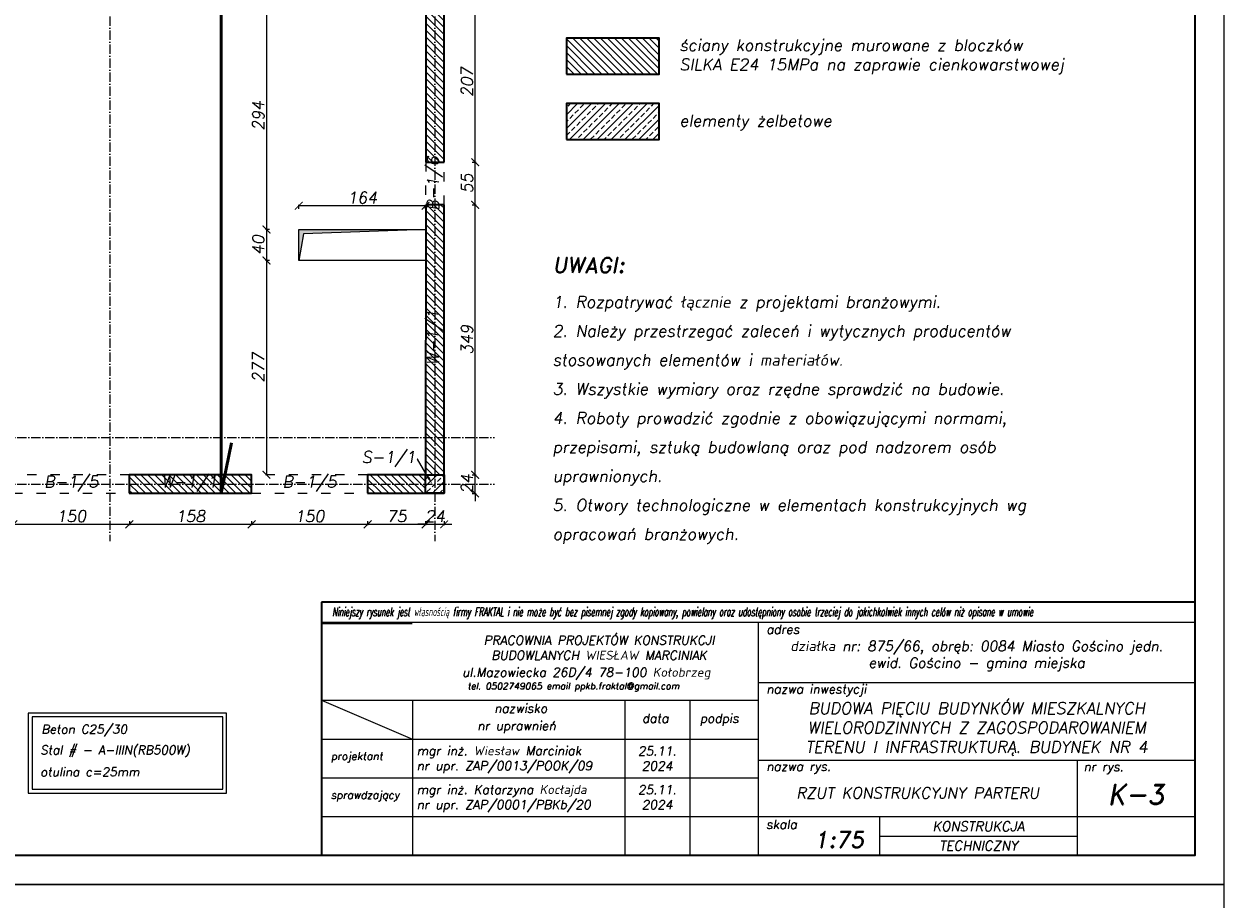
# Model space of a CAD drawing. Header units: millimetres. Extents: x 295948 to 312016, y 6878 to 18016.
# Tile 20 of 252: x 297547 to 299098, y 11314 to 12446. Entities that reach past the tile are written whole.
import ezdxf
from ezdxf import colors
from ezdxf.entities.mleader import LeaderData, LeaderLine
from ezdxf.math import Vec2, Vec3

# ---------------------------------------------------------------- set-up
doc = ezdxf.new("R2010")
doc.units = ezdxf.units.MM
doc.linetypes.add('ACAD_ISO03W100', pattern=[30, 12, -18])
doc.linetypes.add('ACAD_ISO10W100', pattern=[18, 12, -3, 0, -3])
for name, color, linetype, lineweight in [('konstrukcja', 3, 'Continuous', 35), ('konstrukcja fundamenty', 6, 'ACAD_ISO10W100', 35), ('konstrukcja wymiary', 1, 'Continuous', 13), ('kreskowanie', 253, 'Continuous', 0), ('linie widok', 2, 'Continuous', 18), ('opisy', 2, 'Continuous', 18), ('osie', 5, 'ACAD_ISO10W100', 13), ('zbrojenie', 4, 'Continuous', 50)]:
    doc.layers.add(name, color=color, linetype=linetype, lineweight=lineweight)
doc.layers.add('przerywane', color=6, linetype='ACAD_ISO03W100')
doc.layers.add('tabelka', color=5, linetype='Continuous')
doc.styles.add('KONSTRUKCJA', font='romand.shx', dxfattribs={"oblique": 10})
doc.styles.add('mój opis', font='romand.shx', dxfattribs={"oblique": 20})
doc.styles.get("Standard").update_dxf_attribs({"font": 'romand.shx', "oblique": 10})
doc.dimstyles.new('175', dxfattribs={"dimtxt": 15, "dimasz": 10, "dimexe": 1.25, "dimexo": 0.625, "dimgap": 3, "dimtad": 1, "dimdec": 0, "dimrnd": 0.5, "dimtxsty": 'KONSTRUKCJA', "dimblk": 'ARCHTICK', "dimcen": 2.5, "dimadec": 0, "dimazin": 0, "dimtfac": 1, "dimtdec": 0, "dimtix": 1, "dimtmove": 0, "dimatfit": 3, "dimfxl": 4, "dimfxlon": 1, "dimarcsym": 0})

# ---------------------------------------------------------------- blocks, each defined once
blk = doc.blocks.new('_ArchTick')
at = {"color": 0, "linetype": 'ByBlock', "lineweight": 13, "const_width": 0.15}
blk.add_lwpolyline([(-0.5, -0.5), (0.5, 0.5)], dxfattribs=at)
blk = doc.blocks.new('*D52')
at = {"layer": 'Defpoints', "color": 0, "transparency": 16777216}
for p in [(297533.4, 11838.8), (297683.4, 11838.8), (297683.4, 11798.8)]:
    blk.add_point(p, dxfattribs=at)
at = {"layer": 'konstrukcja wymiary', "color": 0, "lineweight": -2, "transparency": 16777216}
for p, q in [((297533.4, 11802.8), (297533.4, 11797.6)), ((297533.4, 11798.8), (297683.4, 11798.8)), ((297683.4, 11802.8), (297683.4, 11797.6))]:
    blk.add_line(p, q, dxfattribs=at)
at = {"layer": 'konstrukcja wymiary', "color": 0, "lineweight": -2, "transparency": 16777216, "xscale": 10, "yscale": 10, "zscale": 10, "rotation": 180}
blk.add_blockref('_ArchTick', (297533.4, 11798.8), dxfattribs=at)
at = {"layer": 'konstrukcja wymiary', "color": 0, "lineweight": -2, "transparency": 16777216, "xscale": 10, "yscale": 10, "zscale": 10}
blk.add_blockref('_ArchTick', (297683.4, 11798.8), dxfattribs=at)
at = {"layer": 'konstrukcja wymiary', "color": 0, "transparency": 16777216, "insert": (297608.4, 11809.3), "char_height": 15, "attachment_point": 5, "style": 'KONSTRUKCJA'}
blk.add_mtext('150', dxfattribs=at)
blk = doc.blocks.new('*D53')
at = {"layer": 'Defpoints', "color": 0, "transparency": 16777216}
for p in [(297683.4, 11838.8), (297841.4, 11838.8), (297841.4, 11798.8)]:
    blk.add_point(p, dxfattribs=at)
at = {"layer": 'konstrukcja wymiary', "color": 0, "lineweight": -2, "transparency": 16777216}
for p, q in [((297683.4, 11802.8), (297683.4, 11797.6)), ((297683.4, 11798.8), (297841.4, 11798.8)), ((297841.4, 11802.8), (297841.4, 11797.6))]:
    blk.add_line(p, q, dxfattribs=at)
at = {"layer": 'konstrukcja wymiary', "color": 0, "lineweight": -2, "transparency": 16777216, "xscale": 10, "yscale": 10, "zscale": 10, "rotation": 180}
blk.add_blockref('_ArchTick', (297683.4, 11798.8), dxfattribs=at)
at = {"layer": 'konstrukcja wymiary', "color": 0, "lineweight": -2, "transparency": 16777216, "xscale": 10, "yscale": 10, "zscale": 10}
blk.add_blockref('_ArchTick', (297841.4, 11798.8), dxfattribs=at)
at = {"layer": 'konstrukcja wymiary', "color": 0, "transparency": 16777216, "insert": (297762.4, 11809.3), "char_height": 15, "attachment_point": 5, "style": 'KONSTRUKCJA'}
blk.add_mtext('158', dxfattribs=at)
blk = doc.blocks.new('*D54')
at = {"layer": 'Defpoints', "color": 0, "transparency": 16777216}
for p in [(297841.4, 11838.8), (297991.4, 11838.8), (297991.4, 11798.8)]:
    blk.add_point(p, dxfattribs=at)
at = {"layer": 'konstrukcja wymiary', "color": 0, "lineweight": -2, "transparency": 16777216}
for p, q in [((297841.4, 11802.8), (297841.4, 11797.6)), ((297841.4, 11798.8), (297991.4, 11798.8)), ((297991.4, 11802.8), (297991.4, 11797.6))]:
    blk.add_line(p, q, dxfattribs=at)
at = {"layer": 'konstrukcja wymiary', "color": 0, "lineweight": -2, "transparency": 16777216, "xscale": 10, "yscale": 10, "zscale": 10, "rotation": 180}
blk.add_blockref('_ArchTick', (297841.4, 11798.8), dxfattribs=at)
at = {"layer": 'konstrukcja wymiary', "color": 0, "lineweight": -2, "transparency": 16777216, "xscale": 10, "yscale": 10, "zscale": 10}
blk.add_blockref('_ArchTick', (297991.4, 11798.8), dxfattribs=at)
at = {"layer": 'konstrukcja wymiary', "color": 0, "transparency": 16777216, "insert": (297916.4, 11809.3), "char_height": 15, "attachment_point": 5, "style": 'KONSTRUKCJA'}
blk.add_mtext('150', dxfattribs=at)
blk = doc.blocks.new('*D55')
at = {"layer": 'Defpoints', "color": 0, "transparency": 16777216}
for p in [(297991.4, 11838.8), (298066.4, 11838.8), (298066.4, 11798.8)]:
    blk.add_point(p, dxfattribs=at)
at = {"layer": 'konstrukcja wymiary', "color": 0, "lineweight": -2, "transparency": 16777216}
for p, q in [((297991.4, 11802.8), (297991.4, 11797.6)), ((297991.4, 11798.8), (298066.4, 11798.8)), ((298066.4, 11802.8), (298066.4, 11797.6))]:
    blk.add_line(p, q, dxfattribs=at)
at = {"layer": 'konstrukcja wymiary', "color": 0, "lineweight": -2, "transparency": 16777216, "xscale": 10, "yscale": 10, "zscale": 10, "rotation": 180}
blk.add_blockref('_ArchTick', (297991.4, 11798.8), dxfattribs=at)
at = {"layer": 'konstrukcja wymiary', "color": 0, "lineweight": -2, "transparency": 16777216, "xscale": 10, "yscale": 10, "zscale": 10}
blk.add_blockref('_ArchTick', (298066.4, 11798.8), dxfattribs=at)
at = {"layer": 'konstrukcja wymiary', "color": 0, "transparency": 16777216, "insert": (298028.9, 11809.3), "char_height": 15, "attachment_point": 5, "style": 'KONSTRUKCJA'}
blk.add_mtext('75', dxfattribs=at)
blk = doc.blocks.new('*D56')
at = {"layer": 'Defpoints', "color": 0, "transparency": 16777216}
for p in [(298066.4, 11838.8), (298090.4, 11838.8), (298090.4, 11798.8)]:
    blk.add_point(p, dxfattribs=at)
at = {"layer": 'konstrukcja wymiary', "color": 0, "lineweight": -2, "transparency": 16777216}
for p, q in [((298066.4, 11798.8), (298056.4, 11798.8)), ((298066.4, 11802.8), (298066.4, 11797.6)), ((298066.4, 11798.8), (298090.4, 11798.8)), ((298090.4, 11802.8), (298090.4, 11797.6)), ((298090.4, 11798.8), (298100.4, 11798.8))]:
    blk.add_line(p, q, dxfattribs=at)
at = {"layer": 'konstrukcja wymiary', "color": 0, "lineweight": -2, "transparency": 16777216, "xscale": 10, "yscale": 10, "zscale": 10}
blk.add_blockref('_ArchTick', (298066.4, 11798.8), dxfattribs=at)
at = {"layer": 'konstrukcja wymiary', "color": 0, "lineweight": -2, "transparency": 16777216, "xscale": 10, "yscale": 10, "zscale": 10, "rotation": 180}
blk.add_blockref('_ArchTick', (298090.4, 11798.8), dxfattribs=at)
at = {"layer": 'konstrukcja wymiary', "color": 0, "transparency": 16777216, "insert": (298078.4, 11809.3), "char_height": 15, "attachment_point": 5, "style": 'KONSTRUKCJA'}
blk.add_mtext('24', dxfattribs=at)
blk = doc.blocks.new('*D57')
at = {"layer": 'Defpoints', "color": 0, "transparency": 16777216}
for p in [(298090.4, 11862.8), (298130.4, 11862.8), (298090.4, 11838.8)]:
    blk.add_point(p, dxfattribs=at)
at = {"layer": 'konstrukcja wymiary', "color": 0, "lineweight": -2, "transparency": 16777216}
for p, q in [((298130.4, 11862.8), (298130.4, 11872.8)), ((298126.4, 11862.8), (298131.6, 11862.8)), ((298130.4, 11838.8), (298130.4, 11862.8)), ((298126.4, 11838.8), (298131.6, 11838.8)), ((298130.4, 11838.8), (298130.4, 11828.8))]:
    blk.add_line(p, q, dxfattribs=at)
at = {"layer": 'konstrukcja wymiary', "color": 0, "lineweight": -2, "transparency": 16777216, "xscale": 10, "yscale": 10, "zscale": 10}
for p, rotation in [((298130.4, 11862.8), 270), ((298130.4, 11838.8), 90)]:
    blk.add_blockref('_ArchTick', p, dxfattribs=dict(at, rotation=rotation))
at = {"layer": 'konstrukcja wymiary', "color": 0, "transparency": 16777216, "insert": (298119.9, 11850.8), "char_height": 15, "attachment_point": 5, "rotation": 90, "style": 'KONSTRUKCJA'}
blk.add_mtext('24', dxfattribs=at)
blk = doc.blocks.new('*D58')
at = {"layer": 'Defpoints', "color": 0, "transparency": 16777216}
for p in [(298090.4, 12211.8), (298130.4, 12211.8), (298090.4, 11862.8)]:
    blk.add_point(p, dxfattribs=at)
at = {"layer": 'konstrukcja wymiary', "color": 0, "lineweight": -2, "transparency": 16777216}
for p, q in [((298126.4, 12211.8), (298131.6, 12211.8)), ((298130.4, 11862.8), (298130.4, 12211.8)), ((298126.4, 11862.8), (298131.6, 11862.8))]:
    blk.add_line(p, q, dxfattribs=at)
at = {"layer": 'konstrukcja wymiary', "color": 0, "lineweight": -2, "transparency": 16777216, "xscale": 10, "yscale": 10, "zscale": 10}
for p, rotation in [((298130.4, 12211.8), 90), ((298130.4, 11862.8), 270)]:
    blk.add_blockref('_ArchTick', p, dxfattribs=dict(at, rotation=rotation))
at = {"layer": 'konstrukcja wymiary', "color": 0, "transparency": 16777216, "insert": (298119.9, 12037.3), "char_height": 15, "attachment_point": 5, "rotation": 90, "style": 'KONSTRUKCJA'}
blk.add_mtext('349', dxfattribs=at)
blk = doc.blocks.new('*D59')
at = {"layer": 'Defpoints', "color": 0, "transparency": 16777216}
for p in [(298090.4, 12266.8), (298130.4, 12266.8), (298090.4, 12211.8)]:
    blk.add_point(p, dxfattribs=at)
at = {"layer": 'konstrukcja wymiary', "color": 0, "lineweight": -2, "transparency": 16777216}
for p, q in [((298126.4, 12266.8), (298131.6, 12266.8)), ((298130.4, 12211.8), (298130.4, 12266.8)), ((298126.4, 12211.8), (298131.6, 12211.8))]:
    blk.add_line(p, q, dxfattribs=at)
at = {"layer": 'konstrukcja wymiary', "color": 0, "lineweight": -2, "transparency": 16777216, "xscale": 10, "yscale": 10, "zscale": 10}
for p, rotation in [((298130.4, 12266.8), 90), ((298130.4, 12211.8), 270)]:
    blk.add_blockref('_ArchTick', p, dxfattribs=dict(at, rotation=rotation))
at = {"layer": 'konstrukcja wymiary', "color": 0, "transparency": 16777216, "insert": (298119.9, 12239.3), "char_height": 15, "attachment_point": 5, "rotation": 90, "style": 'KONSTRUKCJA'}
blk.add_mtext('55', dxfattribs=at)
blk = doc.blocks.new('*D60')
at = {"layer": 'Defpoints', "color": 0, "transparency": 16777216}
for p in [(298066.5, 12473.8), (298130.4, 12473.8), (298090.4, 12266.8)]:
    blk.add_point(p, dxfattribs=at)
at = {"layer": 'konstrukcja wymiary', "color": 0, "lineweight": -2, "transparency": 16777216}
for p, q in [((298126.4, 12473.8), (298131.6, 12473.8)), ((298130.4, 12266.8), (298130.4, 12473.8)), ((298126.4, 12266.8), (298131.6, 12266.8))]:
    blk.add_line(p, q, dxfattribs=at)
at = {"layer": 'konstrukcja wymiary', "color": 0, "lineweight": -2, "transparency": 16777216, "xscale": 10, "yscale": 10, "zscale": 10}
for p, rotation in [((298130.4, 12473.8), 90), ((298130.4, 12266.8), 270)]:
    blk.add_blockref('_ArchTick', p, dxfattribs=dict(at, rotation=rotation))
at = {"layer": 'konstrukcja wymiary', "color": 0, "transparency": 16777216, "insert": (298119.9, 12370.3), "char_height": 15, "attachment_point": 5, "rotation": 90, "style": 'KONSTRUKCJA'}
blk.add_mtext('207', dxfattribs=at)
blk = doc.blocks.new('*D582')
at = {"layer": 'Defpoints', "color": 0, "transparency": 16777216}
for p in [(297902.4, 12210.6), (297902.4, 12179.8), (298066.4, 12179.8)]:
    blk.add_point(p, dxfattribs=at)
at = {"layer": 'konstrukcja wymiary', "color": 0, "lineweight": -2, "transparency": 16777216}
for p, q in [((297902.4, 12206.6), (297902.4, 12211.9)), ((298066.4, 12210.6), (297902.4, 12210.6)), ((298066.4, 12206.6), (298066.4, 12211.9))]:
    blk.add_line(p, q, dxfattribs=at)
at = {"layer": 'konstrukcja wymiary', "color": 0, "lineweight": -2, "transparency": 16777216, "xscale": 10, "yscale": 10, "zscale": 10, "rotation": 180}
blk.add_blockref('_ArchTick', (297902.4, 12210.6), dxfattribs=at)
at = {"layer": 'konstrukcja wymiary', "color": 0, "lineweight": -2, "transparency": 16777216, "xscale": 10, "yscale": 10, "zscale": 10}
blk.add_blockref('_ArchTick', (298066.4, 12210.6), dxfattribs=at)
at = {"layer": 'konstrukcja wymiary', "color": 0, "transparency": 16777216, "insert": (297984.4, 12221.1), "char_height": 15, "attachment_point": 5, "style": 'KONSTRUKCJA'}
blk.add_mtext('164', dxfattribs=at)
blk = doc.blocks.new('*D583')
at = {"layer": 'Defpoints', "color": 0, "transparency": 16777216}
for p in [(298066.4, 12473.8), (297860.6, 12179.8), (297902.4, 12179.8)]:
    blk.add_point(p, dxfattribs=at)
at = {"layer": 'konstrukcja wymiary', "color": 0, "lineweight": -2, "transparency": 16777216}
for p, q in [((297864.6, 12473.8), (297859.3, 12473.8)), ((297860.6, 12473.8), (297860.6, 12179.8)), ((297864.6, 12179.8), (297859.3, 12179.8))]:
    blk.add_line(p, q, dxfattribs=at)
at = {"layer": 'konstrukcja wymiary', "color": 0, "lineweight": -2, "transparency": 16777216, "xscale": 10, "yscale": 10, "zscale": 10}
for p, rotation in [((297860.6, 12473.8), 90), ((297860.6, 12179.8), 270)]:
    blk.add_blockref('_ArchTick', p, dxfattribs=dict(at, rotation=rotation))
at = {"layer": 'konstrukcja wymiary', "color": 0, "transparency": 16777216, "insert": (297850.1, 12326.8), "char_height": 15, "attachment_point": 5, "rotation": 90, "style": 'KONSTRUKCJA'}
blk.add_mtext('294', dxfattribs=at)
blk = doc.blocks.new('*D584')
at = {"layer": 'Defpoints', "color": 0, "transparency": 16777216}
for p in [(297902.4, 12179.8), (297860.6, 12139.8), (297902.4, 12139.8)]:
    blk.add_point(p, dxfattribs=at)
at = {"layer": 'konstrukcja wymiary', "color": 0, "lineweight": -2, "transparency": 16777216}
for p, q in [((297864.6, 12179.8), (297859.3, 12179.8)), ((297860.6, 12179.8), (297860.6, 12139.8)), ((297864.6, 12139.8), (297859.3, 12139.8))]:
    blk.add_line(p, q, dxfattribs=at)
at = {"layer": 'konstrukcja wymiary', "color": 0, "lineweight": -2, "transparency": 16777216, "xscale": 10, "yscale": 10, "zscale": 10}
for p, rotation in [((297860.6, 12179.8), 90), ((297860.6, 12139.8), 270)]:
    blk.add_blockref('_ArchTick', p, dxfattribs=dict(at, rotation=rotation))
at = {"layer": 'konstrukcja wymiary', "color": 0, "transparency": 16777216, "insert": (297850.1, 12159.8), "char_height": 15, "attachment_point": 5, "rotation": 90, "style": 'KONSTRUKCJA'}
blk.add_mtext('40', dxfattribs=at)
blk = doc.blocks.new('*D585')
at = {"layer": 'Defpoints', "color": 0, "transparency": 16777216}
for p in [(297902.4, 12139.8), (297860.6, 11862.8), (298028.9, 11862.8)]:
    blk.add_point(p, dxfattribs=at)
at = {"layer": 'konstrukcja wymiary', "color": 0, "lineweight": -2, "transparency": 16777216}
for p, q in [((297864.6, 12139.8), (297859.3, 12139.8)), ((297860.6, 12139.8), (297860.6, 11862.8)), ((297864.6, 11862.8), (297859.3, 11862.8))]:
    blk.add_line(p, q, dxfattribs=at)
at = {"layer": 'konstrukcja wymiary', "color": 0, "lineweight": -2, "transparency": 16777216, "xscale": 10, "yscale": 10, "zscale": 10}
for p, rotation in [((297860.6, 12139.8), 90), ((297860.6, 11862.8), 270)]:
    blk.add_blockref('_ArchTick', p, dxfattribs=dict(at, rotation=rotation))
at = {"layer": 'konstrukcja wymiary', "color": 0, "transparency": 16777216, "insert": (297850.1, 12001.3), "char_height": 15, "attachment_point": 5, "rotation": 90, "style": 'KONSTRUKCJA'}
blk.add_mtext('277', dxfattribs=at)

msp = doc.modelspace()

# ---------------------------------------------------------------- hatches: boundary and pattern name
at = {"layer": 'konstrukcja wymiary'}
h = msp.add_hatch(color=256, dxfattribs=at)
h.dxf.hatch_style = 1
h.paths.add_polyline_path([(297908.43, 12174.074), (297902.362, 12139.843), (297902.362, 12179.843), (298066.362, 12179.843)])
at = {"layer": 'kreskowanie'}
h = msp.add_hatch(dxfattribs=at)
h.set_pattern_fill('ANSI31', color=256, scale=2, angle=90, style=0)
h.set_pattern_definition([(135, (0, -60), (-4.49012806, -4.49012806), [])])
h.paths.add_polyline_path([(296438.362, 13077.843), (296330.362, 13077.843), (296330.362, 13053.842), (296438.362, 13053.842)])
h.paths.add_polyline_path([(296823.362, 13077.843), (296618.362, 13077.843), (296618.362, 13053.842), (296726.362, 13053.842), (296726.362, 12497.843), (296706.362, 12497.843), (296706.362, 12473.843), (296926.362, 12473.843), (296926.362, 12453.843), (296950.362, 12453.843), (296950.362, 12473.843), (297075.362, 12473.843), (297075.362, 12497.843), (296750.362, 12497.843), (296750.362, 13053.842), (296823.362, 13053.842)])
h.paths.add_polyline_path([(297148.362, 13077.843), (296983.362, 13077.843), (296983.362, 13053.842), (297148.362, 13053.842), (297148.362, 13053.842)])
h.paths.add_polyline_path([(297413.362, 13077.843), (297248.362, 13077.843), (297248.362, 13053.842), (297346.362, 13053.842), (297346.362, 12779.943), (297370.362, 12779.943), (297370.362, 13053.842), (297413.362, 13053.842)])
h.paths.add_polyline_path([(297778.362, 13077.843), (297573.362, 13077.843), (297573.362, 13053.842), (297646.362, 13053.842), (297646.362, 12497.843), (297626.362, 12497.843), (297626.362, 12473.843), (297690.362, 12473.843), (297690.362, 12497.843), (297670.362, 12497.843), (297670.362, 13053.842), (297778.362, 13053.842)])
h.paths.add_polyline_path([(298066.362, 13077.843), (297958.362, 13077.843), (297958.362, 13053.842), (298066.362, 13053.842)])
h.paths.add_polyline_path([(296616.362, 12497.843), (296330.362, 12497.843), (296330.362, 13053.842), (296306.362, 13053.842), (296306.362, 12266.843), (296330.362, 12266.858), (296330.362, 12473.843), (296616.362, 12473.843)])
h.paths.add_polyline_path([(297536.362, 12497.843), (297430.362, 12497.843), (297430.362, 12779.943), (297370.362, 12779.943), (297370.362, 12755.943), (297406.362, 12755.943), (297406.362, 12497.843), (297175.362, 12497.843), (297175.362, 12473.843), (297446.362, 12473.843), (297446.362, 12458.843), (297470.362, 12458.843), (297470.362, 12473.843), (297536.362, 12473.843)])
h.paths.add_polyline_path([(298090.362, 13053.842), (298066.362, 13053.842), (298066.362, 12497.843), (297780.362, 12497.843), (297780.362, 12473.843), (298066.478, 12473.843), (298066.478, 12266.843), (298090.362, 12266.843)])
h.paths.add_polyline_path([(297841.362, 11862.843), (297683.362, 11862.843), (297683.362, 11838.843), (297841.362, 11838.843)])
h.paths.add_polyline_path([(298066.362, 11862.843), (297991.362, 11862.843), (297991.362, 11838.843), (298066.362, 11838.843)])
h.paths.add_polyline_path([(298090.362, 12211.843), (298066.478, 12211.843), (298066.362, 11862.843), (298090.362, 11862.843)])
h.paths.add_polyline_path([(297533.362, 11862.843), (297470.362, 11862.843), (297470.362, 11838.843), (297533.362, 11838.843)])
h.paths.add_polyline_path([(297470.362, 11982.843), (297446.362, 11982.843), (297446.362, 11922.843), (297408.362, 11922.843), (297408.362, 11898.843), (297446.362, 11898.843), (297446.362, 11862.843), (297470.362, 11862.843)])
h.paths.add_polyline_path([(297470.362, 12358.843), (297446.362, 12358.843), (297446.362, 12306.843), (297408.362, 12306.843), (297408.362, 12282.843), (297446.362, 12282.843), (297446.362, 12092.843), (297470.362, 12092.843)])
h.paths.add_polyline_path([(297258.362, 11922.843), (296950.362, 11922.843), (296950.362, 12353.843), (296926.362, 12353.843), (296926.362, 11862.843), (296950.362, 11862.843), (296950.362, 11898.843), (297258.362, 11898.843)])
h.paths.add_polyline_path([(296926.362, 11862.843), (296863.362, 11862.843), (296863.362, 11838.843), (296926.362, 11838.843)])
h.paths.add_polyline_path([(296713.362, 11862.843), (296555.362, 11862.843), (296555.362, 11838.843), (296713.362, 11838.843)])
h.paths.add_polyline_path([(296405.362, 11862.843), (296330.362, 11862.843), (296330.362, 11838.843), (296405.362, 11838.843)])
h.paths.add_polyline_path([(296330.362, 12211.858), (296306.362, 12211.858), (296306.362, 11862.843), (296330.362, 11862.843)])
h = msp.add_hatch(dxfattribs=at)
h.set_pattern_fill('ANSI31', color=256, scale=2, angle=90, style=0)
h.set_pattern_definition([(135, (54061.544, 2669.693), (-4.49012806, -4.49012806), [])])
h.paths.add_polyline_path([(298248.426, 12427.199), (298248.426, 12380.731), (298368.348, 12380.731), (298368.348, 12427.199)])
h = msp.add_hatch(dxfattribs=at)
h.set_pattern_fill('ANSI33', color=256, scale=2, style=0)
h.set_pattern_definition([(45, (54061.544, 2669.693), (-8.9802561, 8.9802561), []), (45, (54070.524, 2669.693), (-8.9802561, 8.9802561), [6.35, -3.175])])
h.paths.add_polyline_path([(298248.426, 12342.557), (298248.426, 12296.089), (298368.348, 12296.089), (298368.348, 12342.557)])
h = msp.add_hatch(dxfattribs=at)
h.set_pattern_fill('ANSI33', color=256, scale=2, style=0)
h.set_pattern_definition([(45, (1760, -1275), (-8.9802561, 8.9802561), []), (45, (1768.98, -1275), (-8.9802561, 8.9802561), [6.35, -3.175])])
h.paths.add_polyline_path([(298090.362, 11838.843), (298066.362, 11838.843), (298066.362, 11862.843), (298090.362, 11862.843)])

# ---------------------------------------------------------------- linework, layer by layer
msp.add_line((297931.735, 11670.551), (298048.839, 11670.551))
at = {"layer": 'konstrukcja'}
for p, q in [((298090.362, 12266.843), (298090.362, 13077.843)), ((298066.478, 12473.843), (298066.478, 12266.843)), ((298066.478, 12266.843), (298090.362, 12266.843)), ((298066.478, 12211.843), (298066.362, 11862.843)), ((298090.362, 12211.843), (298066.478, 12211.843)), ((298090.362, 11838.843), (298090.362, 12211.843)), ((298066.362, 11862.843), (297991.362, 11862.843)), ((297991.362, 11862.843), (297991.362, 11838.843)), ((297991.362, 11838.843), (298090.362, 11838.843))]:
    msp.add_line(p, q, dxfattribs=at)
for points in [[(295985.908, 13523.187), (299060.908, 13523.187), (299060.908, 11370.687), (295985.908, 11370.687)], [(298248.426, 12380.731), (298368.348, 12380.731), (298368.348, 12427.199), (298248.426, 12427.199)], [(298248.426, 12296.089), (298368.348, 12296.089), (298368.348, 12342.557), (298248.426, 12342.557)], [(297683.362, 11838.843), (297841.362, 11838.843), (297841.362, 11862.843), (297683.362, 11862.843)], [(298066.362, 11862.843), (298090.362, 11862.843), (298090.362, 11838.843), (298066.362, 11838.843)]]:
    msp.add_lwpolyline(points, close=True, dxfattribs=at)
at = {"layer": 'konstrukcja fundamenty', "linetype": 'Continuous'}
for p, q in [((299060.908, 11698.133), (297931.735, 11698.133)), ((297931.735, 11698.133), (297931.735, 11370.687)), ((297931.735, 11671.8), (297931.735, 11370.687))]:
    msp.add_line(p, q, dxfattribs=at)
at = {"layer": 'konstrukcja wymiary'}
for points in [[(295948.408, 13560.687), (299098.408, 13560.687), (299098.408, 11333.187), (295948.408, 11333.187)], [(297908.43, 12174.074), (297902.362, 12139.843), (297902.362, 12179.843), (298066.362, 12179.843)], [(297552.531, 11451.378), (297809.144, 11451.378), (297809.144, 11554.761), (297552.531, 11554.761)], [(297557.571, 11456.418), (297804.104, 11456.418), (297804.104, 11549.721), (297557.571, 11549.721)], [(295948.408, 11333.187), (299098.408, 11333.187), (299098.408, 9105.687), (295948.408, 9105.687)]]:
    msp.add_lwpolyline(points, close=True, dxfattribs=at)
at = {"layer": 'linie widok'}
msp.add_lwpolyline([(298066.362, 12139.843), (297902.362, 12139.843), (297902.362, 12179.843), (298066.362, 12179.843)], close=True, dxfattribs=at)
at = {"layer": 'osie'}
for p, q in [((297658.362, 13396.288), (297658.362, 11777.108)), ((298078.362, 13396.288), (298078.362, 11777.108)), ((296126.645, 11910.843), (298155.44, 11910.843)), ((296126.645, 11850.843), (298155.44, 11850.843))]:
    msp.add_line(p, q, dxfattribs=at)
at = {"layer": 'przerywane'}
for p, q in [((298066.478, 12266.843), (298066.362, 12211.843)), ((298090.362, 12211.843), (298090.362, 12266.843)), ((297683.362, 11862.843), (297533.362, 11862.843)), ((297991.362, 11862.843), (297841.362, 11862.843)), ((297533.362, 11838.843), (297683.362, 11838.843)), ((297841.362, 11838.843), (297991.362, 11838.843))]:
    msp.add_line(p, q, dxfattribs=at)
at = {"layer": 'tabelka', "color": 2, "linetype": 'ByBlock'}
for p, q in [((299060.908, 11671.8), (297931.735, 11671.8)), ((299060.908, 11671.8), (297931.735, 11671.8)), ((298496.322, 11671.8), (298496.322, 11370.687)), ((298496.322, 11671.8), (298496.322, 11370.687)), ((299060.908, 11671.8), (299060.908, 11370.687)), ((299060.908, 11671.8), (299060.908, 11370.687)), ((298496.322, 11594.476), (299060.908, 11594.476)), ((297931.735, 11571.429), (298496.322, 11571.429)), ((297931.735, 11571.429), (298049.234, 11521.244)), ((297931.735, 11571.429), (298496.322, 11571.429)), ((297931.735, 11571.429), (298049.234, 11521.244)), ((298049.234, 11571.429), (298049.234, 11370.687)), ((298049.234, 11571.429), (298049.234, 11370.687)), ((298323.682, 11571.429), (298323.682, 11370.687)), ((298323.682, 11571.429), (298323.682, 11370.687)), ((298407.779, 11571.429), (298407.779, 11370.687)), ((297931.735, 11521.244), (298496.322, 11521.244)), ((297931.735, 11521.244), (298496.322, 11521.244)), ((298496.322, 11494.072), (299060.908, 11494.072)), ((298496.322, 11494.072), (299060.908, 11494.072)), ((298908.634, 11494.072), (298908.634, 11370.687)), ((298908.634, 11494.072), (298908.634, 11370.687)), ((297931.735, 11471.058), (298496.322, 11471.058)), ((297931.735, 11471.058), (298496.322, 11471.058)), ((297931.735, 11420.873), (299060.908, 11420.873)), ((297931.735, 11420.873), (298908.634, 11420.873)), ((298653.151, 11420.873), (298653.151, 11370.687)), ((298653.151, 11420.873), (298653.151, 11370.687)), ((298653.151, 11395.78), (298908.634, 11395.78)), ((297931.735, 11370.687), (299060.908, 11370.687)), ((297931.735, 11370.687), (299060.908, 11370.687)), ((298057.199, 11370.687), (299060.908, 11370.687)), ((298057.199, 11370.687), (299060.908, 11370.687))]:
    msp.add_line(p, q, dxfattribs=at)
at = {"layer": 'zbrojenie'}
for p, q in [((297802.065, 11838.843), (297802.065, 13077.843)), ((297815.526, 11904.106), (297802.065, 11838.843))]:
    msp.add_line(p, q, dxfattribs=at)

# ---------------------------------------------------------------- texts
at = {"insert": (297945.505, 11691.449), "char_height": 11.405792, "width": 1083.38688, "attachment_point": 1}
msp.add_mtext('{\\Fsimplex|c238;\\W0.6;Niniejszy rysunek jest własnością firmy FRAKTAL i nie może być bez pisemnej zgody kopiowany, powielany oraz udostępniony osobie trzeciej do jakichkolwiek innych celów niż opisane w umowie}', dxfattribs=at)
at = {"style": 'mój opis'}
for s, insert, char_height, width, attachment_point in [('{\\Q10;adres}', (298506.681, 11668.917), 11.61701, 574.91739, 1), ('\\pxqc;{\\Q10;PRACOWNIA PROJEKTÓW KONSTRUKCJI\\PBUDOWLANYCH WIESŁAW MARCINIAK}', (298003.114, 11654.73), 11.61701, 574.91739, 1), ('\\pxqc;{\\Q10;działka nr: 875/66, obręb: 0084 Miasto Gościno jedn. ewid. Gościno - gmina miejska }', (298778.615, 11628.465), 13, 564.5867, 5), ('{\\Q10;ul.Mazowiecka 26D/4 78-100 Kołobrzeg\\P\\pxql;\\H0.85511x; \\H0.85714x;tel. 0502749065 email ppkb.fraktal@gmail.com}', (298113.53, 11613.347), 11.61701, 574.91739, 1), ('{\\Q10;nazwa inwestycji}', (298506.681, 11591.593), 11.61701, 574.91739, 1), ('{\\Q10;nazwisko}', (298155.02, 11566.722), 11.61701, 574.91739, 1), ('\\pxsm1,qc;{\\Q10;BUDOWA PIĘCIU BUDYNKÓW MIESZKALNYCH WIELORODZINNYCH Z ZAGOSPODAROWANIEM TERENU I INFRASTRUKTURĄ. BUDYNEK NR 4}', (298778.615, 11534.284), 15, 564.5867, 5), ('{\\Q10;nr uprawnień}', (298133.093, 11544.179), 11.61701, 574.91739, 1), ('{\\Q10;data}', (298346.04, 11553.813), 11.61701, 574.91739, 1), ('{\\Q10;podpis}', (298420.756, 11553.813), 11.61701, 574.91739, 1), ('{\\Q10;mgr inż. Wiesław Marciniak}', (298054.872, 11511.898), 11.61701, 574.91739, 1), ('{\\Q10;25.11.\\P2024}', (298365.73, 11496.151), 11.61701, 84.09652, 5), ('\\pxt20;{\\Q10;projektant}', (297943.807, 11504.116), 9.93384, 574.91739, 1), ('\\A1;{\\Q10;nr upr. ZAP/0013/POOK/09}', (298054.872, 11492.471), 11.61701, 574.91739, 1), ('{\\Q10;nazwa rys.}', (298506.681, 11491.555), 11.59999, 574.91739, 1), ('{\\Q10;nr rys.}', (298916.784, 11491.235), 11.61701, 574.91739, 1), ('{\\Q10;mgr inż. Katarzyna Kocłajda}', (298054.872, 11461.713), 11.61701, 574.91739, 1), ('\\pxt20;{\\Q10;sprawdzający}', (297943.807, 11453.931), 9.93384, 574.91739, 1), ('{\\Q10;25.11.\\P2024}', (298365.73, 11445.966), 11.61701, 84.09652, 5), ('\\pxqc;{\\Q10;RZUT KONSTRUKCYJNY PARTERU}', (298702.478, 11451.5), 14.39999, 412.31236, 5), ('{\\Q10;K-3}', (298984.771, 11449.433), 25.8694, 152.27434, 5), ('\\A1;{\\Q10;nr upr. ZAP/0001/PBKb/20}', (298054.872, 11442.285), 11.61701, 574.91739, 1), ('{\\Q10;skala}', (298506.474, 11416.752), 11.61701, 574.91739, 1), ('{\\Q10;1:75}', (298568.796, 11401.747), 21.12184, 574.91739, 1), ('{\\Q10;KONSTRUKCJA}', (298780.893, 11408.327), 12.54637, 255.48272, 5), ('{\\Q10;TECHNICZNY}', (298780.893, 11383.234), 12.54637, 255.48272, 5)]:
    msp.add_mtext(s, dxfattribs=dict(at, insert=insert, char_height=char_height, width=width, attachment_point=attachment_point))
at = {"layer": 'opisy', "style": 'KONSTRUKCJA'}
for s, insert, char_height, width, attachment_point in [('\\A1;{\\H1.5x;ściany konstrukcyjne murowane z bloczków\\PSILKA E24 15MPa na zaprawie cienkowarstwowej}', (298394.497, 12403.177), 9.99997, 911.68055, 4), ('\\A1;{\\H1.5x;elementy żelbetowe}', (298394.497, 12327.988), 9.99997, 911.68055, 1), ('\\A1;\\pxsm1.5;{\\H0.90909x;UWAGI:\\P\\H0.75x;1. Rozpatrywać łącznie z projektami branżowymi.\\P2. Należy przestrzegać zaleceń i wytycznych producentów stosowanych elementów i materiałów. \\P3. Wszystkie wymiary oraz rzędne sprawdzić na budowie.\\P4. Roboty prowadzić zgodnie z obowiązującymi normami, przepisami, sztuką budowlaną oraz pod nadzorem osób uprawnionych.\\P5. Otwory technologiczne w elementach konstrukcyjnych wg opracowań branżowych.}', (298230.561, 12143.807), 22, 705.71636, 1), ('Beton C25/30', (297569.788, 11539.588), 11.34, 358.62712, 1), ('Stal # - A-IIIN(RB500W) ', (297568.284, 11512.722), 11.34, 358.62712, 1), ('otulina c=25mm', (297568.194, 11484.372), 11.34, 358.62712, 1)]:
    msp.add_mtext(s, dxfattribs=dict(at, insert=insert, char_height=char_height, width=width, attachment_point=attachment_point))
at = {"layer": 'opisy', "char_height": 15, "attachment_point": 5, "rotation": 90}
for s, insert in [('B-1/6', (298078.362, 12239.343)), ('W-1/1', (298078.42, 12040.317))]:
    msp.add_mtext(s, dxfattribs=dict(at, insert=insert))
at = {"layer": 'opisy', "char_height": 15, "attachment_point": 5}
for s, insert in [('B-1/5', (297608.362, 11851.343)), ('W-1/1', (297761.025, 11851.343)), ('B-1/5', (297916.362, 11851.343))]:
    msp.add_mtext(s, dxfattribs=dict(at, insert=insert))

# ---------------------------------------------------------------- dimensions: what is measured, and where the dimension line sits
at = {"layer": 'konstrukcja wymiary'}
for base, p1, p2, angle, picture, middle in [((297860.578, 12179.843), (298066.362, 12473.843), (297902.362, 12179.843), 90, '*D583', (297850.078, 12326.843)), ((297902.362, 12210.611), (298066.362, 12179.843), (297902.362, 12179.843), 180, '*D582', (297984.362, 12221.111)), ((298130.362, 11862.843), (298090.362, 11838.843), (298090.362, 11862.843), 90, '*D57', (298119.862, 11850.843))]:
    dim = msp.add_linear_dim(base=base, p1=p1, p2=p2, angle=angle, dimstyle='175', dxfattribs=at)
    dim.commit()
    dim.dimension.update_dxf_attribs({"geometry": picture, "text_midpoint": middle})
for base, p1, p2, picture, middle in [((298130.362, 12473.843), (298090.362, 12266.843), (298066.478, 12473.843), '*D60', (298119.862, 12370.343)), ((298130.362, 12266.843), (298090.362, 12211.843), (298090.362, 12266.843), '*D59', (298119.862, 12239.343)), ((298130.362, 12211.843), (298090.362, 11862.843), (298090.362, 12211.843), '*D58', (298119.862, 12037.343)), ((297860.578, 12139.843), (297902.362, 12179.843), (297902.362, 12139.843), '*D584', (297850.078, 12159.843)), ((297860.578, 11862.843), (297902.362, 12139.843), (298028.862, 11862.843), '*D585', (297850.078, 12001.343))]:
    dim = msp.add_linear_dim(base=base, p1=p1, p2=p2, angle=90, dimstyle='175', override={"dimtmove": 1}, dxfattribs=at)
    dim.commit()
    dim.dimension.update_dxf_attribs({"geometry": picture, "text_midpoint": middle})
for base, p1, p2, picture, middle in [((297683.362, 11798.843), (297533.362, 11838.843), (297683.362, 11838.843), '*D52', (297608.362, 11809.343)), ((297841.362, 11798.843), (297683.362, 11838.843), (297841.362, 11838.843), '*D53', (297762.362, 11809.343)), ((297991.362, 11798.843), (297841.362, 11838.843), (297991.362, 11838.843), '*D54', (297916.362, 11809.343)), ((298066.362, 11798.843), (297991.362, 11838.843), (298066.362, 11838.843), '*D55', (298028.862, 11809.343)), ((298090.362, 11798.843), (298066.362, 11838.843), (298090.362, 11838.843), '*D56', (298078.362, 11809.343))]:
    dim = msp.add_linear_dim(base=base, p1=p1, p2=p2, dimstyle='175', override={"dimtmove": 1}, dxfattribs=at)
    dim.commit()
    dim.dimension.update_dxf_attribs({"geometry": picture, "text_midpoint": middle})

# ---------------------------------------------------------------- leaders
at = {"layer": 'opisy'}
ml = msp.add_multileader_mtext('Standard', dxfattribs=at)
ml.set_content('S-1/1', color=256, style='KONSTRUKCJA')
ml.set_leader_properties()
ml.build(insert=Vec2(0, 0))
ml.multileader.update_dxf_attribs({"dogleg_length": 0.36, "arrow_head_size": 10})
ctx = ml.context
ctx.base_point, ctx.char_height, ctx.arrow_head_size, ctx.landing_gap_size, ctx.plane_origin = Vec3(297980.516, 11883.158), 15, 10, 1.98, Vec3(297992.063, 11871.761)
ctx.text_align_type = 2
notes = []
notes.append((ctx, [(0, (1, 1, 0), (298055.674, 11883.158), (-1, 0), 0.36, [(0, [(298074.948, 11850.842)], 0, [])])]))
ctx.mtext.insert, ctx.mtext.alignment, ctx.mtext.flow_direction = Vec3(298053.334, 11893.158), 3, 5
for ctx, leaders in notes:
    for number, flags, end, landing, length, lines in leaders:
        leader = LeaderData()
        leader.index, (leader.has_last_leader_line, leader.has_dogleg_vector, leader.attachment_direction) = number, flags
        leader.last_leader_point, leader.dogleg_vector, leader.dogleg_length = Vec3(end), Vec3(landing), length
        for number, points, colour, breaks in lines:
            line = LeaderLine()
            line.index, line.vertices, line.color, line.breaks = number, Vec3.list(points), colors.encode_raw_color(colour), breaks
            leader.lines.append(line)
        ctx.leaders.append(leader)

doc.saveas('drawing.dxf')
